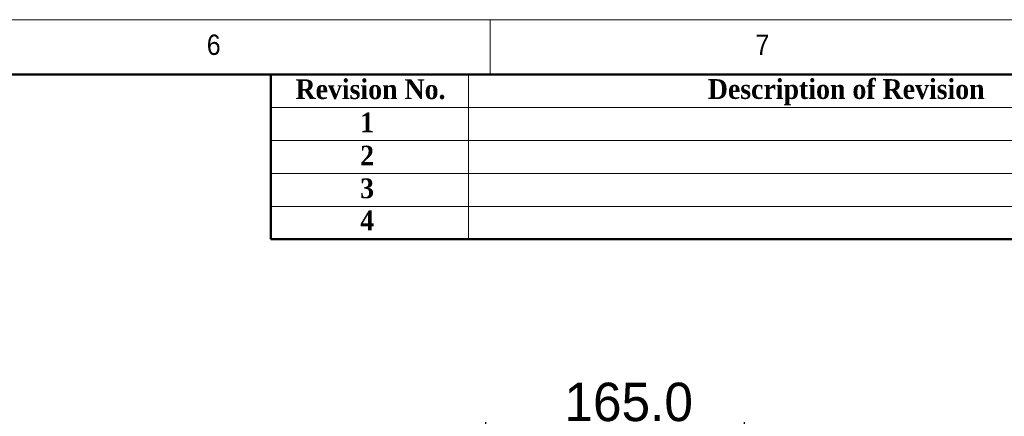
# Model space of a CAD drawing. Header units: millimetres. Extents: x 35 to 2924, y 35 to 2044.
# Tile 9 of 10: x 1870 to 2498, y 1791 to 2044. Entities that reach past the tile are written whole.
import ezdxf

# ---------------------------------------------------------------- set-up
doc = ezdxf.new("R2010")
doc.units = ezdxf.units.MM
doc.header["$LTSCALE"] = 7
doc.layers.add('DIMNS', color=7, linetype='Continuous')
doc.styles.add('SLDTEXTSTYLE1', font='Gothic.ttf', dxfattribs={"width": 0.913})
doc.styles.add('SLDTEXTSTYLE2', font='timesbd.ttf', dxfattribs={"width": 0.933})
doc.styles.add('SLDTEXTSTYLE9', font='txt')
doc.dimstyles.new('SLDDIMSTYLE0', dxfattribs={"dimtxt": 24.5, "dimasz": 14, "dimexe": 0, "dimexo": 0.0625, "dimgap": 6.125, "dimtad": 2, "dimdec": 1, "dimrnd": 1e-09, "dimzin": 4, "dimdsep": 46, "dimtxsty": 'SLDTEXTSTYLE9', "dimsah": 1, "dimcen": 0.09, "dimadec": 0, "dimazin": 1, "dimtfac": 1, "dimtdec": 1, "dimtofl": 0, "dimtmove": 0, "dimatfit": 3, "dimfxl": 0, "dimfrac": 2, "dimtolj": 1, "dimtzin": 12, "dimarcsym": 0})

# ---------------------------------------------------------------- blocks, each defined once
blk = doc.blocks.new('_D_23')
at = {"layer": 'DIMNS'}
for p, q in [((2167.19, 1635.87), (2167.19, 1787.46)), ((2332.19, 1635.87), (2332.19, 1787.46)), ((2167.19, 1780.46), (2332.19, 1780.46))]:
    blk.add_line(p, q, dxfattribs=at)
for points in [[(2167.19, 1780.46), (2181.19, 1778.36), (2181.19, 1782.56)], [(2332.19, 1780.46), (2318.19, 1782.56), (2318.19, 1778.36)]]:
    blk.add_solid(points, dxfattribs=at)
at = {"layer": 'DIMNS', "insert": (2217.27, 1812.6), "char_height": 24.5, "attachment_point": 1, "style": 'SLDTEXTSTYLE9'}
blk.add_mtext('165.0', dxfattribs=at)

msp = doc.modelspace()

# ---------------------------------------------------------------- linework, layer by layer
at = {"color": 7, "linetype": 'Continuous', "lineweight": 18}
for p, q in [((2905, 2044), (35, 2044)), ((2170, 2044), (2170, 2009)), ((70, 2009), (2870, 2009)), ((2156, 2009), (2156, 1904)), ((2030, 1988), (2870, 1988)), ((2030, 1967), (2870, 1967)), ((2030, 1946), (2870, 1946)), ((2030, 1925), (2870, 1925))]:
    msp.add_line(p, q, dxfattribs=at)
at = {"color": 7, "linetype": 'Continuous', "lineweight": 50}
for p, q in [((2870, 2009), (70, 2009)), ((2030, 2009), (2030, 1904)), ((2870, 1904), (2030, 1904))]:
    msp.add_line(p, q, dxfattribs=at)

# ---------------------------------------------------------------- texts
at = {"color": 7, "linetype": 'Continuous', "lineweight": 0}
for s, insert, char_height, attachment_point, style in [('6', (1989.17, 2034.52), 12.96, 1, 'SLDTEXTSTYLE1'), ('7', (2339.17, 2034.52), 12.96, 1, 'SLDTEXTSTYLE1'), ('Revision No.', (2045.74, 2006.01), 12.6, 1, 'SLDTEXTSTYLE2'), ('Description of Revision', (2397.01, 2006.1), 12.6, 2, 'SLDTEXTSTYLE2'), ('1', (2086.96, 1984.85), 12.6, 1, 'SLDTEXTSTYLE2'), ('2', (2086.96, 1963.68), 12.6, 1, 'SLDTEXTSTYLE2'), ('3', (2086.96, 1942.82), 12.6, 1, 'SLDTEXTSTYLE2'), ('4', (2086.96, 1922.31), 12.6, 1, 'SLDTEXTSTYLE2')]:
    msp.add_mtext(s, dxfattribs=dict(at, insert=insert, char_height=char_height, attachment_point=attachment_point, style=style))

# ---------------------------------------------------------------- dimensions: what is measured, and where the dimension line sits
at = {"layer": 'DIMNS'}
dim = msp.add_linear_dim(base=(2332.19, 1780.46), p1=(2167.19, 1626.98), p2=(2332.19, 1626.98), dimstyle='SLDDIMSTYLE0', dxfattribs=at)
dim.commit()
dim.dimension.update_dxf_attribs({"geometry": '_D_23', "text_midpoint": (2256.3, 1780.46), "dimtype": 160})

doc.saveas('drawing.dxf')
